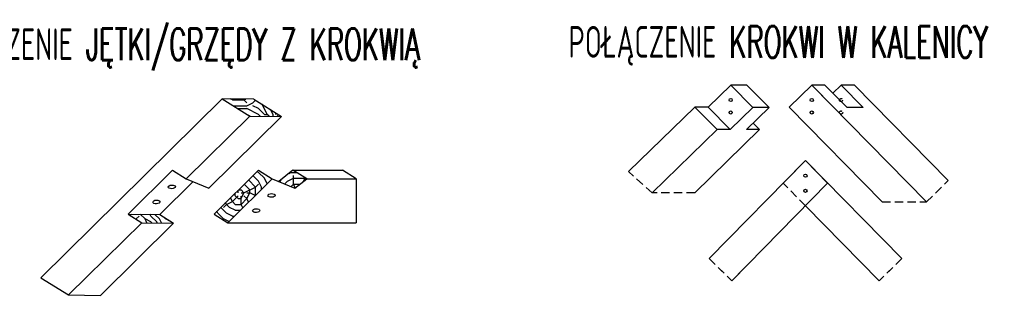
# Model space of a CAD drawing. Header units: centimetres. Extents: x -8002 to -6952, y -9103 to -4648.
# Tile 12 of 35: x -7578 to -7206, y -7287 to -7183. Entities that reach past the tile are written whole.
import ezdxf

# ---------------------------------------------------------------- set-up
doc = ezdxf.new("R2010")
doc.units = ezdxf.units.CM
doc.linetypes.add('DASHED', pattern=[19.05, 12.7, -6.35])
for name, color, linetype in [('hatch_R&F', 4, 'Continuous'), ('opisy_prętów_R&F', 2, 'Continuous'), ('widoki_przerywana_R&F', 4, 'DASHED'), ('wymiary_R&F', 3, 'Continuous')]:
    doc.layers.add(name, color=color, linetype=linetype)
doc.styles.add('simplex 0.6', font='simplex.shx', dxfattribs={"width": 0.6})
pattern_1 = [(0, (-1338.885, -1958.306), (22, 22), [6.6, -15.4]), (0, (-1338.885, -1957.206), (22, 22), [6.6, -15.4]), (0, (-1337.785, -1955.006), (22, 22), [4.4, -17.6]), (0, (-1336.685, -1952.806), (22, 22), [3.3, -18.7]), (0, (-1336.685, -1950.606), (22, 22), [2.2, -19.8]), (0, (-1342.185, -1948.406), (22, 22), [1.1, -5.5, 1.1, -14.3]), (0, (-1338.885, -1947.306), (22, 22), [1.1, -8.8, 3.3, -8.8]), (0, (-1334.485, -1946.206), (22, 22), [1.1, -1.1, 1.1, -18.7]), (0, (-1335.585, -1945.106), (22, 22), [1.1, -20.9]), (0, (-1336.685, -1942.906), (22, 22), [3.3, -18.7]), (0, (-1336.685, -1940.706), (22, 22), [4.4, -17.6]), (0, (-1337.785, -1938.506), (22, 22), [5.5, -6.6, 1.1, -8.8]), (90, (-1346.585, -1951.706), (-22, 22), [1.1, -2.2, 5.5, -13.2]), (90, (-1345.485, -1949.506), (-22, 22), [1.1, -1.1, 3.3, -16.5]), (90, (-1344.385, -1940.706), (-22, 22), [2.2, -19.8]), (90, (-1343.285, -1949.506), (-22, 22), [4.4, -6.6, 1.1, -9.9]), (90, (-1342.185, -1937.406), (-22, 22), [1.1, -20.9]), (90, (-1341.085, -1948.406), (-22, 22), [3.3, -18.7]), (90, (-1338.885, -1947.306), (-22, 22), [2.2, -19.8]), (90, (-1336.685, -1947.306), (-22, 22), [1.1, -3.3, 3.3, -14.3]), (90, (-1335.585, -1946.206), (-22, 22), [1.1, -20.9]), (90, (-1334.485, -1950.606), (-22, 22), [3.08, -18.92]), (90, (-1333.385, -1955.006), (-22, 22), [2.2, -19.8]), (90, (-1331.185, -1946.206), (-22, 22), [1.1, -20.9]), (90, (-1328.985, -1947.306), (-22, 22), [3.3, -18.7]), (90, (-1326.785, -1947.306), (-22, 22), [3.3, -18.7]), (45, (-1330.085, -1956.106), (0, 22), [1.55562, -1.55562, 1.55562, -26.445838]), (45, (-1334.485, -1950.606), (0, 22), [3.11124, -28.00146]), (45, (-1343.285, -1939.606), (0, 22), [3.11124, -28.00146]), (45, (-1338.885, -1945.106), (0, 22), [3.11124, -28.00146]), (45, (-1337.785, -1949.506), (0, 22), [3.11124, -28.00146]), (45, (-1331.185, -1953.906), (0, 22), [3.11124, -28.00146]), (45, (-1333.385, -1952.806), (0, 22), [4.666904, -26.445794]), (45, (-1339.985, -1942.906), (0, 22), [1.55562, -29.55708]), (45, (-1341.085, -1940.706), (0, 22), [1.55562, -29.55708]), (45, (-1332.285, -1940.706), (0, 22), [1.55562, -29.55708]), (45, (-1341.085, -1951.706), (0, 22), [1.55562, -29.55708]), (45, (-1328.985, -1944.006), (0, 22), [1.55562, -29.55708]), (45, (-1336.685, -1946.206), (0, 22), [1.55562, -29.55708]), (45, (-1334.485, -1944.006), (0, 22), [1.55562, -29.55708]), (135, (-1335.585, -1948.406), (-22, 2e-15), [1.55562, -1.55562, 4.666904, -23.334554]), (135, (-1332.285, -1948.406), (-22, 2e-15), [1.55562, -29.55708]), (135, (-1332.285, -1956.106), (-22, 2e-15), [1.55562, -29.55708]), (135, (-1336.685, -1950.606), (-22, 2e-15), [1.55562, -29.55708]), (135, (-1333.385, -1946.206), (-22, 2e-15), [1.55562, -29.55708]), (135, (-1338.885, -1951.706), (-22, 2e-15), [1.55562, -29.55708]), (135, (-1330.085, -1951.706), (-22, 2e-15), [1.55562, -29.55708]), (135, (-1345.485, -1958.306), (-22, 2e-15), [1.55562, -29.55708]), (135, (-1344.385, -1957.206), (-22, 2e-15), [3.11124, -28.00146]), (135, (-1343.285, -1956.106), (-22, 2e-15), [3.11124, -28.00146]), (135, (-1341.085, -1956.106), (-22, 2e-15), [3.11124, -28.00146]), (135, (-1339.985, -1953.906), (-22, 2e-15), [3.11124, -28.00146]), (135, (-1331.185, -1945.106), (-22, 2e-15), [3.11124, -28.00146]), (135, (-1326.785, -1956.106), (-22, 2e-15), [3.11124, -28.00146]), (135, (-1325.685, -1938.506), (-22, 2e-15), [3.11124, -28.00146]), (135, (-1325.685, -1940.706), (-22, 2e-15), [3.11124, -28.00146]), (135, (-1327.885, -1941.806), (-22, 2e-15), [3.11124, -28.00146]), (135, (-1343.285, -1941.806), (-22, 2e-15), [4.666904, -26.445794]), (135, (-1328.985, -1944.006), (-22, 2e-15), [4.666904, -26.445794]), (26.56505, (-1341.085, -1937.406), (22, 9e-09), [2.4596, -46.733895]), (26.56505, (-1341.085, -1948.406), (22, 9e-09), [2.4596, -46.733895]), (26.56505, (-1338.885, -1941.806), (22, 9e-09), [2.4596, -46.733895]), (26.56505, (-1332.285, -1957.206), (22, 9e-09), [2.4596, -46.733895]), (26.56505, (-1333.385, -1955.006), (22, 9e-09), [2.4596, -46.733895]), (26.56505, (-1339.985, -1950.606), (22, 9e-09), [2.4596, -46.733895]), (26.56505, (-1339.985, -1939.606), (22, 9e-09), [2.4596, -46.733895]), (26.56505, (-1333.385, -1946.206), (22, 9e-09), [4.9192, -44.274295]), (63.43495, (-1333.385, -1942.906), (1e-09, 22), [2.4596, -46.733895]), (63.43495, (-1330.085, -1949.506), (1e-09, 22), [2.4596, -46.733895]), (63.43495, (-1341.085, -1945.106), (1e-09, 22), [2.4596, -46.733895]), (63.43495, (-1345.485, -1944.006), (1e-09, 22), [2.4596, -46.733895]), (63.43495, (-1332.285, -1948.406), (1e-09, 22), [2.4596, -46.733895]), (63.43495, (-1334.485, -1948.406), (1e-09, 22), [2.4596, -46.733895]), (63.43495, (-1343.285, -1945.106), (1e-09, 22), [4.9192, -44.274295]), (63.43495, (-1326.785, -1952.806), (1e-09, 22), [4.9192, -44.274295]), (63.43495, (-1328.985, -1951.706), (1e-09, 22), [4.9192, -44.274295]), (116.56505, (-1346.585, -1955.006), (-9e-09, 22), [2.4596, -46.733895]), (116.56505, (-1346.585, -1942.906), (-9e-09, 22), [2.4596, -46.733895]), (116.56505, (-1342.185, -1958.306), (-9e-09, 22), [2.4596, -46.733895]), (116.56505, (-1344.385, -1938.506), (-9e-09, 22), [2.4596, -46.733895]), (116.56505, (-1342.185, -1951.706), (-9e-09, 22), [2.4596, -46.733895]), (116.56505, (-1337.785, -1949.506), (-9e-09, 22), [2.4596, -46.733895]), (116.56505, (-1335.585, -1945.106), (-9e-09, 22), [2.4596, -46.733895]), (116.56505, (-1345.485, -1953.906), (7e-06, 22.000004), [2.4596, -46.733895]), (116.56505, (-1339.985, -1950.606), (-9e-09, 22), [2.4596, -46.733895]), (116.56505, (-1333.385, -1952.806), (-9e-09, 22), [2.4596, -46.733895]), (116.56505, (-1331.185, -1950.606), (-9e-09, 22), [2.4596, -46.733895]), (116.56505, (-1326.785, -1944.006), (-9e-09, 22), [2.4596, -46.733895]), (116.56505, (-1343.285, -1937.406), (-9e-09, 22), [2.4596, -46.733895]), (116.56505, (-1346.585, -1938.506), (-9e-09, 22), [4.9192, -44.274295]), (116.56505, (-1343.285, -1953.906), (-9e-09, 22), [4.9192, -44.274295]), (153.43495, (-1346.585, -1957.206), (-22, 1e-09), [2.4596, -46.733895]), (153.43495, (-1327.885, -1958.306), (-22, 1e-09), [2.4596, -46.733895]), (153.43495, (-1328.985, -1947.306), (-22, 1e-09), [2.4596, -46.733895]), (153.43495, (-1337.785, -1955.006), (-22, 1e-09), [2.4596, -46.733895]), (153.43495, (-1338.885, -1957.206), (-22, 1e-09), [2.4596, -46.733895]), (153.43495, (-1336.685, -1952.806), (-22, 1e-09), [2.4596, -46.733895]), (153.43495, (-1330.085, -1939.606), (-22, 1e-09), [2.4596, -46.733895]), (153.43495, (-1327.885, -1938.506), (-22, 1e-09), [4.9192, -44.274295])]

msp = doc.modelspace()

# ---------------------------------------------------------------- hatches: boundary and pattern name
at = {"layer": 'hatch_R&F'}
h = msp.add_hatch(dxfattribs=at)
h.set_pattern_fill('logend', color=256, scale=22, pattern_type=2)
h.set_pattern_definition(pattern_1)
h.paths.add_polyline_path([(-7479.139, -7219.244), (-7489.584, -7212.697), (-7501.584, -7212.561), (-7491.138, -7219.108)])
h = msp.add_hatch(dxfattribs=at)
h.set_pattern_fill('logend', color=256, scale=22, pattern_type=2)
h.set_pattern_definition(pattern_1)
h.paths.add_polyline_path([(-7499.47, -7259.499), (-7482.656, -7242.869), (-7487.878, -7239.596), (-7504.692, -7256.226)])
h = msp.add_hatch(dxfattribs=at)
h.set_pattern_fill('logend', color=256, scale=22, pattern_type=2)
h.set_pattern_definition(pattern_1)
h.paths.add_polyline_path([(-7474.089, -7246.4), (-7469.663, -7242.869), (-7474.886, -7239.596), (-7480.238, -7243.866)])
h = msp.add_hatch(dxfattribs=at)
h.set_pattern_fill('logend', color=256, scale=22, pattern_type=2)
h.set_pattern_definition(pattern_1)
h.paths.add_polyline_path([(-7537.2, -7256.226), (-7531.977, -7259.499), (-7519.978, -7259.636), (-7525.179, -7256.376)])

# ---------------------------------------------------------------- linework, layer by layer
at = {"layer": 'widoki_przerywana_R&F', "ltscale": 0.25}
for p, q in [((-7339.047, -7248.245), (-7348.027, -7240.171)), ((-7281.162, -7253.129), (-7289.726, -7244.402)), ((-7322.955, -7248.245), (-7339.047, -7248.245))]:
    msp.add_line(p, q, dxfattribs=at)
for points in [[(-7252.15, -7251.613), (-7235.41, -7251.613), (-7227.198, -7243.569)], [(-7317.584, -7273.11), (-7312.669, -7277.933)], [(-7317.584, -7273.11), (-7309.019, -7281.515)], [(-7244.739, -7273.11), (-7253.304, -7281.515)], [(-7244.739, -7273.11), (-7249.654, -7277.933)]]:
    msp.add_lwpolyline(points, dxfattribs=at)
for centre in [(-7267.674, -7213.062), (-7267.674, -7217.773)]:
    msp.add_circle(centre, 0.6, dxfattribs=at)
at = {"layer": 'wymiary_R&F'}
for p, q in [((-7309.388, -7207.351), (-7317.931, -7215.719)), ((-7303.296, -7207.351), (-7309.388, -7207.351)), ((-7278.766, -7207.351), (-7287.309, -7215.719)), ((-7278.766, -7207.351), (-7235.41, -7251.613)), ((-7273.766, -7207.351), (-7278.766, -7207.351)), ((-7267.674, -7207.351), (-7270.783, -7210.396)), ((-7262.674, -7207.351), (-7267.674, -7207.351)), ((-7262.674, -7207.351), (-7227.198, -7243.569)), ((-7501.584, -7212.561), (-7491.138, -7219.108)), ((-7489.584, -7212.697), (-7501.584, -7212.561)), ((-7489.584, -7212.697), (-7479.139, -7219.244)), ((-7317.931, -7215.719), (-7322.931, -7215.719)), ((-7309.563, -7224.262), (-7317.931, -7215.719)), ((-7294.928, -7215.894), (-7303.471, -7224.262)), ((-7294.928, -7215.894), (-7301.02, -7215.894)), ((-7287.309, -7215.719), (-7252.15, -7251.613)), ((-7259.306, -7215.894), (-7265.398, -7215.894)), ((-7309.563, -7224.262), (-7314.563, -7224.262)), ((-7298.471, -7224.262), (-7303.471, -7224.262)), ((-7520.386, -7239.596), (-7515.163, -7242.869)), ((-7487.878, -7239.596), (-7482.656, -7242.869)), ((-7474.886, -7239.596), (-7480.238, -7243.866)), ((-7537.2, -7256.226), (-7531.977, -7259.499)), ((-7525.2, -7256.362), (-7519.978, -7259.636)), ((-7504.692, -7256.226), (-7499.47, -7259.499)), ((-7570.099, -7280.326), (-7559.654, -7286.873))]:
    msp.add_line(p, q, dxfattribs=at)
for points in [[(-7309.388, -7207.351), (-7301.02, -7215.894)], [(-7303.296, -7207.351), (-7294.928, -7215.894)], [(-7278.766, -7207.351), (-7270.398, -7215.894)], [(-7273.766, -7207.351), (-7265.398, -7215.894)], [(-7267.674, -7207.351), (-7259.306, -7215.894)], [(-7570.099, -7280.326), (-7501.584, -7212.561)], [(-7339.047, -7248.245), (-7314.563, -7224.262), (-7322.931, -7215.719), (-7348.027, -7240.171)], [(-7309.563, -7224.262), (-7301.02, -7215.894)], [(-7515.163, -7242.869), (-7491.138, -7219.108)], [(-7506.596, -7246.4), (-7479.139, -7219.244)], [(-7491.138, -7219.108), (-7479.139, -7219.244)], [(-7300.919, -7221.763), (-7298.471, -7224.262)], [(-7322.955, -7248.245), (-7298.471, -7224.262), (-7298.471, -7224.262), (-7298.471, -7224.262)], [(-7317.584, -7273.11), (-7281.162, -7235.997), (-7272.755, -7244.563), (-7309.019, -7281.515)], [(-7244.739, -7273.11), (-7281.162, -7235.997), (-7289.565, -7244.56), (-7289.568, -7244.563)], [(-7537.2, -7256.226), (-7520.386, -7239.596)], [(-7504.692, -7256.226), (-7487.878, -7239.596)], [(-7474.886, -7239.596), (-7456.132, -7239.596)], [(-7469.663, -7242.869), (-7474.886, -7239.596)], [(-7450.909, -7242.869), (-7456.132, -7239.596)], [(-7525.2, -7256.362), (-7512.619, -7243.918)], [(-7515.163, -7242.869), (-7506.596, -7246.4)], [(-7499.47, -7259.499), (-7482.656, -7242.869)], [(-7482.656, -7242.869), (-7474.089, -7246.4)], [(-7474.089, -7246.4), (-7469.663, -7242.869)], [(-7469.663, -7242.869), (-7450.909, -7242.869)], [(-7450.909, -7242.869), (-7450.909, -7259.499)], [(-7281.162, -7253.129), (-7253.304, -7281.515)], [(-7537.2, -7256.226), (-7525.179, -7256.376)], [(-7559.654, -7286.873), (-7531.977, -7259.499)], [(-7547.655, -7287.009), (-7519.978, -7259.636)], [(-7531.977, -7259.499), (-7519.978, -7259.636)], [(-7499.47, -7259.499), (-7450.909, -7259.499)], [(-7309.019, -7281.515), (-7304.196, -7276.601)], [(-7559.654, -7286.873), (-7547.655, -7287.009)]]:
    msp.add_lwpolyline(points, dxfattribs=at)
for centre in [(-7309.388, -7213.062), (-7278.766, -7213.062), (-7309.388, -7217.773), (-7278.766, -7217.773), (-7281.162, -7241.707), (-7281.162, -7247.418)]:
    msp.add_circle(centre, 0.6, dxfattribs=at)
for centre in [(-7520.652, -7245.918), (-7482.922, -7249.192), (-7526.464, -7251.632), (-7488.734, -7254.906)]:
    msp.add_ellipse(centre, major_axis=(-1.367, -0.073), ratio=0.5071821, dxfattribs=at)

# ---------------------------------------------------------------- texts
at = {"layer": 'opisy_prętów_R&F', "style": 'simplex 0.6', "width": 0.6}
for s, p in [('POŁĄCZENIE KROKWI W KALENICY', (-7370.734, -7197.011)), ('POŁĄCZENIE JĘTKI/GRZĘDY Z KROKWIĄ', (-7613.917, -7197.917))]:
    msp.add_text(s, height=12, dxfattribs=at).set_placement(p)

doc.saveas('drawing.dxf')
